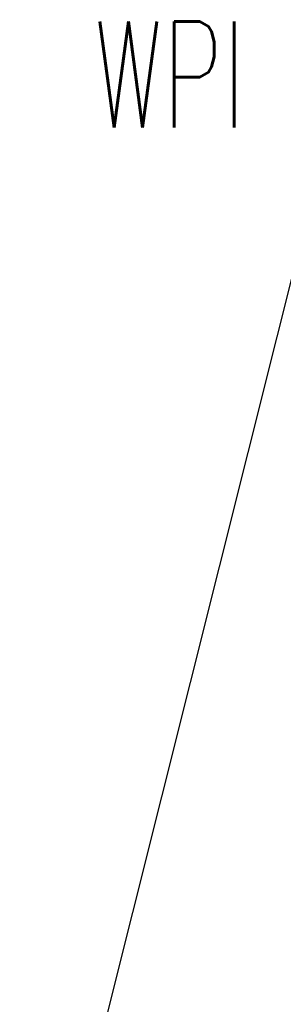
# Model space of a CAD drawing. Extents: x -1765 to 4890, y -3481 to 1222.
# Tile 83 of 98: x 4427 to 4468, y -2390 to -2234. Entities that reach past the tile are written whole.
import ezdxf

# ---------------------------------------------------------------- set-up
doc = ezdxf.new("R2010")
doc.units = 0
doc.layers.add('1', color=7, linetype='CONTINUOUS')
doc.styles.add('CONVERTER_1', font='txt.shx', dxfattribs={"width": 0.63})
doc.dimstyles.get("Standard").update_dxf_attribs({"dimtxt": 0.18, "dimasz": 0.18, "dimexe": 0.18, "dimexo": 0.0625, "dimgap": 0.09, "dimtad": 0, "dimtih": 1, "dimtoh": 1, "dimdec": 4, "dimzin": 0, "dimtxsty": 'STANDARD', "dimcen": 0.09, "dimazin": 3, "dimtfac": 1, "dimtdec": 4, "dimtofl": 0, "dimtmove": 0, "dimatfit": 3, "dimtolj": 1, "dimtzin": 0})

# ---------------------------------------------------------------- blocks, each defined once
blk = doc.blocks.new('TEXT__469', base_point=(3686.93, -2611.06))
at = {"layer": '1', "color": 1, "style": 'CONVERTER_1', "width": 0.63}
blk.add_text('WPI DUT BOARD STIFFENER', height=16.8, dxfattribs=at).set_placement((4438.48, -2251.19))
at = {"layer": '1', "color": 1, "linetype": 'CONTINUOUS', "has_arrowhead": 0}
blk.add_leader([(4426.71, -2447.07), (4473.45, -2260.52)], dimstyle='Standard', dxfattribs=at)
blk = doc.blocks.new('WPIF_TSK__548', base_point=(4317.82, -3712.74))
at = {"layer": '1'}
blk.add_blockref('TEXT__469', (3686.93, -2611.06), dxfattribs=at)
blk = doc.blocks.new('C-E2803-62282-1S11B__549', base_point=(4280, -2449.25))
at = {"layer": '1'}
blk.add_blockref('WPIF_TSK__548', (4317.82, -3712.74), dxfattribs=at)

msp = doc.modelspace()

# ---------------------------------------------------------------- block references
at = {"layer": '1'}
msp.add_blockref('C-E2803-62282-1S11B__549', (4280, -2449.25), dxfattribs=at)

doc.saveas('drawing.dxf')
